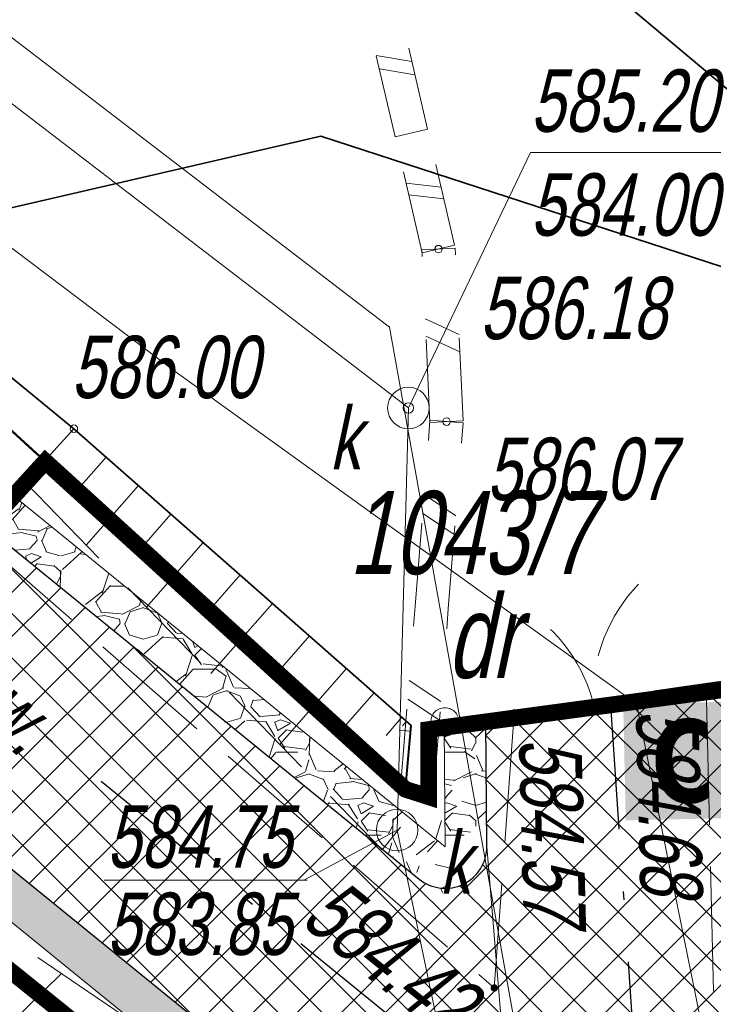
# Model space of a CAD drawing. Header units: metres. Extents: x 7403618 to 7449367, y 5479833 to 5516047.
# Tile 22 of 72: x 7448962.52 to 7448970.87, y 5479930.42 to 5479942.27. Entities that reach past the tile are written whole.
import ezdxf
from ezdxf.enums import TextEntityAlignment as Align

# ---------------------------------------------------------------- set-up
doc = ezdxf.new("R2010")
doc.units = ezdxf.units.M
doc.header["$MEASUREMENT"] = 0
for name, pattern in [('0.5_0.5', [1, 0.5, -0.5]), ('1_OTDN_A', [2, 1, -1]), ('1_OTOB', [2, 1, -1]), ('1_OTOO', [0]), ('3_SUEP_A', [0]), ('3_SUKP', [0]), ('3_SUWP', [0]), ('414-500', [1, 0.5, -0.5]), ('BUBZ01-500', [1.75, 1.25, -0.5]), ('DASHDOT', [1, 0.5, -0.25, 0, -0.25]), ('GUK', [2, 1.5, -0.5]), ('KTJZ01-500', [2, 1.5, -0.5])]:
    doc.linetypes.add(name, pattern=pattern)
doc.layers.get('0').update_dxf_attribs({"linetype": 'CONTINUOUS', "lineweight": 9})
doc.layers.get('Defpoints').update_dxf_attribs({"linetype": 'CONTINUOUS'})
for name, color, linetype, lineweight in [('0_kraw_najazd', 212, 'CONTINUOUS', 30), ('0_kraw_wysoki', 152, 'CONTINUOUS', 30), ('BUBZ01', 7, 'CONTINUOUS', 15), ('BUBZ01_1', 7, 'CONTINUOUS', 15), ('E_Dzialki', 114, 'CONTINUOUS', 35), ('E_Kontury', 3, 'GUK', 18), ('E_Numery_dzialek', 114, 'CONTINUOUS', 15), ('E_Numery_konturow', 3, 'CONTINUOUS', 15), ('kilometraż', 251, 'CONTINUOUS', 9), ('KTJZ01', 7, 'CONTINUOUS', 15), ('KTOK05_01', 7, 'CONTINUOUS', 15), ('mdcp', 253, 'CONTINUOUS', 5), ('OSIE', 30, 'DASHDOT', 30), ('OTD_L_12', 7, '1_OTDN_A', 18), ('OTO_L_0', 7, '1_OTOO', 35), ('OTO_L_1', 7, '1_OTOB', 18), ('OTR_T_0', 21, 'CONTINUOUS', 13), ('RTPW02', 7, 'CONTINUOUS', 15), ('SUEP_L_0', 1, '3_SUEP_A', 18), ('SUK_E_T_4', 34, 'CONTINUOUS', 0), ('SUK_T_3', 34, 'CONTINUOUS', 18), ('SUKP_L_0', 34, '3_SUKP', 18), ('SUKR_T_0', 34, 'CONTINUOUS', 18), ('SUUS15_05_K', 7, 'CONTINUOUS', 15), ('SUWP_L_0', 5, '3_SUWP', 18), ('wodociag_proj', 150, 'CONTINUOUS', 25), ('Wymiary', 5, 'CONTINUOUS', 13)]:
    doc.layers.add(name, color=color, linetype=linetype, lineweight=lineweight)
doc.layers.add('Zakres', color=7, linetype='414-500', true_color=0x3a9db6)
doc.styles.get("Standard").update_dxf_attribs({"font": 'verdana.ttf', "width": 0.75})
doc.styles.add('Style-WORKING_1250 I 0.20944', font='WORKING_1250.shx', dxfattribs={"oblique": 12})
doc.dimstyles.new('RZUT', dxfattribs={"dimscale": 0.35, "dimtxt": 2.5, "dimasz": 2.5, "dimexe": 1.25, "dimexo": 0.625, "dimgap": 1, "dimtad": 1, "dimzin": 1, "dimtxsty": 'Standard', "dimblk": 'OBLIQUE', "dimcen": 2.5, "dimadec": 0, "dimazin": 0, "dimtfac": 1, "dimtmove": 0, "dimatfit": 3, "dimfxl": 1, "dimtfill": 2, "dimtfillclr": 256, "dimarcsym": 0})
pattern_1 = [(45, (0, 0), (-0.2651650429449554, 0.2651650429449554), []), (135, (0, 0), (-0.2651650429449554, -0.2651650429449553), [])]

# ---------------------------------------------------------------- blocks, each defined once
blk = doc.blocks.new('1_OTRS_1')
at = {"layer": 'OTR_T_0', "color": 7, "linetype": 'Continuous', "lineweight": 13}
blk.add_circle((0, 0), 0.45, dxfattribs=at)
blk = doc.blocks.new('4_SUKS_1')
at = {"layer": 'SUK_T_3', "linetype": 'Continuous', "lineweight": 13}
blk.add_circle((0, 0), 2.5, dxfattribs=at)
blk = doc.blocks.new('4_SUPS_1')
at = {"layer": 'SUKR_T_0', "linetype": 'Continuous', "lineweight": 13}
blk.add_circle((1.490116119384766e-08, 0), 0.625, dxfattribs=at)
blk = doc.blocks.new('SUUS15_05_K')
at = {"color": 0, "linetype": 'ByBlock', "lineweight": -2}
blk.add_circle((0, 0), 0.25, dxfattribs=at)
blk = doc.blocks.new('RTPW02_1')
at = {"linetype": 'ByBlock', "lineweight": -2}
h = blk.add_hatch(color=0, dxfattribs=at)
edge = h.paths.add_edge_path()
edge.add_arc((0, 0), 0.045, 0, 360)
blk = doc.blocks.new('MDCP_borek')
at = {"layer": 'BUBZ01', "color": 252, "linetype": 'BUBZ01-500', "lineweight": 13, "true_color": 0x939598, "flags": 128}
blk.add_lwpolyline([(31.18273959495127, -47.13313309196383), (35.46273959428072, -51.54313309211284), (36.04273959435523, -50.82313309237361)], dxfattribs=at)
blk.add_lwpolyline([(31.18273959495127, -47.13313309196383), (35.46273959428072, -51.54313309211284), (36.04273959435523, -50.82313309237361)], dxfattribs=at)
at = {"layer": 'BUBZ01_1', "color": 252, "linetype": 'Continuous', "lineweight": 13, "true_color": 0x939598}
for p, q in [((31.84012479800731, -47.15788920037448), (32.1411505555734, -46.81546186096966)), ((31.84012479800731, -47.15788920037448), (32.1411505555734, -46.81546186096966)), ((31.90133630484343, -47.87355633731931), (32.5305615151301, -47.15779062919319)), ((31.90133630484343, -47.87355633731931), (32.5305615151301, -47.15779062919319)), ((32.59177302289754, -47.87345776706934), (32.91997247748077, -47.50011939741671)), ((32.59177302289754, -47.87345776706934), (32.91997247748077, -47.50011939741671)), ((32.62581083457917, -48.6200359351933), (33.30938343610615, -47.84244816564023)), ((32.62581083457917, -48.6200359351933), (33.30938343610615, -47.84244816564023)), ((33.39711040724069, -48.64013837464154), (33.75442453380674, -48.23368104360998)), ((33.39711040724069, -48.64013837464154), (33.75442453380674, -48.23368104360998)), ((33.40203354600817, -49.41983550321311), (34.14383549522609, -48.5760098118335)), ((33.40203354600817, -49.41983550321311), (34.14383549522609, -48.5760098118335)), ((34.20244779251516, -49.40681898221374), (34.58887659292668, -48.96724268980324)), ((34.20244779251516, -49.40681898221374), (34.58887659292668, -48.96724268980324)), ((34.23000443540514, -50.27295504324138), (35.03391769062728, -49.35847556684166)), ((34.23000443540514, -50.27295504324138), (35.03391769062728, -49.35847556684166)), ((34.98274981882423, -50.08979284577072), (35.36769851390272, -49.65190022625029)), ((34.98274981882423, -50.08979284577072), (35.36769851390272, -49.65190022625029)), ((35.50900500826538, -50.16427117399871), (35.70147933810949, -49.9453248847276)), ((35.50900500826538, -50.16427117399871), (35.70147933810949, -49.9453248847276)), ((35.70899089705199, -50.04896556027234), (35.75710947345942, -49.99422899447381)), ((35.70899089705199, -50.04896556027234), (35.75710947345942, -49.99422899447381)), ((35.66862470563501, -50.10061025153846), (35.80637595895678, -50.11313309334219)), ((35.66862470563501, -50.10061025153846), (35.80637595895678, -50.11313309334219)), ((31.60326370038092, -53.03070354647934), (30.9790911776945, -53.64017999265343)), ((31.60326370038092, -53.03070354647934), (30.9790911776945, -53.64017999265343))]:
    blk.add_line(p, q, dxfattribs=at)
at = {"layer": 'E_Dzialki', "lineweight": 35}
for p, q in [((43.822739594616, -45.9131330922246), (31.17942035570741, -35.31280947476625)), ((43.822739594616, -45.9131330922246), (31.17942035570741, -35.31280947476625)), ((29.23273959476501, -44.22313309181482), (34.7227395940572, -42.95313309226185)), ((29.23273959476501, -44.22313309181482), (34.7227395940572, -42.95313309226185)), ((34.7227395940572, -42.95313309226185), (43.822739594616, -45.9131330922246)), ((34.7227395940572, -42.95313309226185), (43.822739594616, -45.9131330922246)), ((28.66273959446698, -44.36313309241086), (35.74273959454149, -50.82313309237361)), ((28.66273959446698, -44.36313309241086), (35.74273959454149, -50.82313309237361)), ((36.02273959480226, -50.09313309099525), (40.17273959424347, -49.53313309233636)), ((36.02273959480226, -50.09313309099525), (40.17273959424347, -49.53313309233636)), ((36.02273959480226, -50.90313309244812), (36.02273959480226, -50.09313309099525)), ((36.02273959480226, -50.90313309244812), (36.02273959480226, -50.09313309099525)), ((35.74273959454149, -50.82313309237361), (36.02273959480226, -50.90313309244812)), ((35.74273959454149, -50.82313309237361), (36.02273959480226, -50.90313309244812))]:
    blk.add_line(p, q, dxfattribs=at)
at = {"layer": 'E_Kontury', "lineweight": 13}
for p, q in [((29.23273959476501, -44.22313309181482), (34.7227395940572, -42.95313309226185)), ((29.23273959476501, -44.22313309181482), (34.7227395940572, -42.95313309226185)), ((34.7227395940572, -42.95313309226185), (43.822739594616, -45.9131330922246)), ((34.7227395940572, -42.95313309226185), (43.822739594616, -45.9131330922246))]:
    blk.add_line(p, q, dxfattribs=at)
at = {"layer": 'KTJZ01', "color": 252, "linetype": 'KTJZ01-500', "lineweight": 13, "true_color": 0x939598, "flags": 128}
blk.add_lwpolyline([(28.00573959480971, -50.5951330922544), (33.48273959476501, -54.30313309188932), (36.77273959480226, -56.95313309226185), (36.93273959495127, -60.45313309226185), (39.62273959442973, -60.19313309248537), (39.36273959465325, -49.63313309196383), (37.05273959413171, -49.89313309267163), (36.81273959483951, -53.20313309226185), (30.57173959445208, -47.76813309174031), (28.00573959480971, -50.5951330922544)], close=True, dxfattribs=at)
blk.add_lwpolyline([(28.00573959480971, -50.5951330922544), (33.48273959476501, -54.30313309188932), (36.77273959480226, -56.95313309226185), (36.93273959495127, -60.45313309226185), (39.62273959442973, -60.19313309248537), (39.36273959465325, -49.63313309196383), (37.05273959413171, -49.89313309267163), (36.81273959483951, -53.20313309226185), (30.57173959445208, -47.76813309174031), (28.00573959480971, -50.5951330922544)], close=True, dxfattribs=at)
at = {"layer": 'KTOK05_01', "color": 252, "linetype": 'Continuous', "lineweight": 40, "true_color": 0x939598}
blk.add_line((35.74273959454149, -50.81313309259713), (35.81273959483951, -50.04313309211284), dxfattribs=at)
blk.add_line((35.74273959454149, -50.81313309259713), (35.81273959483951, -50.04313309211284), dxfattribs=at)
at = {"layer": 'OTD_L_12', "color": 7, "lineweight": 13}
for p, q in [((35.61968267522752, -42.95965976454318), (35.23897467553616, -41.3285932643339)), ((35.61968267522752, -42.95965976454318), (35.23897467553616, -41.3285932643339)), ((36.0092125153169, -42.86873941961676), (35.62850451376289, -41.23767291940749)), ((36.0092125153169, -42.86873941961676), (35.62850451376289, -41.23767291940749)), ((35.81885851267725, -42.05320616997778), (35.39125787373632, -41.98101986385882)), ((35.81885851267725, -42.05320616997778), (35.39125787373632, -41.98101986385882)), ((35.85692931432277, -42.21631282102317), (35.42932867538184, -42.1441265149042)), ((35.85692931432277, -42.21631282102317), (35.42932867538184, -42.1441265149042)), ((35.61968267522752, -42.95965976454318), (36.0092125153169, -42.86873941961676)), ((35.61968267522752, -42.95965976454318), (36.0092125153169, -42.86873941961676)), ((35.61968266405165, -42.95965972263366), (36.00921252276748, -42.86873946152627)), ((35.61968266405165, -42.95965972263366), (36.00921252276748, -42.86873946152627)), ((36.33550452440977, -44.26667296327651), (36.00921252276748, -42.86873946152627)), ((36.33550452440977, -44.26667296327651), (36.00921252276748, -42.86873946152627)), ((35.94597466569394, -44.35759322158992), (35.61968266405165, -42.95965972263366)), ((35.94597466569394, -44.35759322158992), (35.61968266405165, -42.95965972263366)), ((36.17235852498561, -43.56770621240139), (35.75019946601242, -43.51883312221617)), ((36.17235852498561, -43.56770621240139), (35.75019946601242, -43.51883312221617)), ((36.20498772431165, -43.70749956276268), (35.78282866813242, -43.65862647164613)), ((36.20498772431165, -43.70749956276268), (35.78282866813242, -43.65862647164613)), ((35.94095755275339, -44.32146780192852), (36.34052163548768, -44.30279838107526)), ((35.94095755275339, -44.32146780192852), (36.34052163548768, -44.30279838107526)), ((35.94597466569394, -44.35759322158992), (36.33550452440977, -44.26667296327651)), ((35.94597466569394, -44.35759322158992), (36.33550452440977, -44.26667296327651)), ((36.43752163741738, -46.37879838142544), (36.34052163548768, -44.30279838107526)), ((36.43752163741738, -46.37879838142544), (36.34052163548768, -44.30279838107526)), ((36.03795755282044, -46.3974678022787), (35.94095755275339, -44.32146780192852)), ((36.03795755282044, -46.3974678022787), (35.94095755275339, -44.32146780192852)), ((36.38902163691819, -45.34079838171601), (35.97975755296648, -45.15186780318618)), ((36.38902163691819, -45.34079838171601), (35.97975755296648, -45.15186780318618)), ((36.39872163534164, -45.54839838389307), (35.98945755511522, -45.35946780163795)), ((36.39872163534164, -45.54839838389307), (35.98945755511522, -45.35946780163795)), ((35.85987384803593, -48.60821771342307), (36.03837384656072, -46.37221771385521)), ((35.85987384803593, -48.60821771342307), (36.03837384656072, -46.37221771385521)), ((36.03795755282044, -46.3974678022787), (36.43752163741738, -46.37879838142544)), ((36.03795755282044, -46.3974678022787), (36.43752163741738, -46.37879838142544)), ((36.03837384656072, -46.37221771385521), (36.4371053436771, -46.40404847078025)), ((36.03837384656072, -46.37221771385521), (36.4371053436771, -46.40404847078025)), ((36.25860534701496, -48.6400484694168), (36.4371053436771, -46.40404847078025)), ((36.25860534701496, -48.6400484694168), (36.4371053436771, -46.40404847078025)), ((36.34785534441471, -47.52204847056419), (35.96697384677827, -47.26661771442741)), ((36.34785534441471, -47.52204847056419), (35.96697384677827, -47.26661771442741)), ((36.33000534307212, -47.74564847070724), (35.94912384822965, -47.49021771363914)), ((36.33000534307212, -47.74564847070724), (35.94912384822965, -47.49021771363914)), ((35.68137384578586, -50.84421771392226), (35.85987384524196, -48.60821771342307)), ((35.68137384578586, -50.84421771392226), (35.85987384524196, -48.60821771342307)), ((36.08010534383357, -50.87604847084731), (36.25860534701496, -48.6400484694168)), ((36.08010534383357, -50.87604847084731), (36.25860534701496, -48.6400484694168)), ((36.16935534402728, -49.75804847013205), (35.78847384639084, -49.50261771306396)), ((36.16935534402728, -49.75804847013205), (35.78847384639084, -49.50261771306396)), ((36.15150534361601, -49.98164846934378), (35.77062384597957, -49.72621771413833)), ((36.15150534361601, -49.98164846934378), (35.77062384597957, -49.72621771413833)), ((35.68137384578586, -50.84421771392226), (36.08010534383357, -50.87604847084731)), ((35.68137384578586, -50.84421771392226), (36.08010534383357, -50.87604847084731))]:
    blk.add_line(p, q, dxfattribs=at)
at = {"layer": 'OTO_L_0', "color": 252, "true_color": 0x939598}
for p, q in [((31.75173959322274, -46.47313309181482), (25.94133410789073, -41.73085641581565)), ((31.75173959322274, -46.47313309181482), (25.94133410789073, -41.73085641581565)), ((30.57173959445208, -47.76813309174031), (31.75173959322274, -46.47313309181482)), ((30.57173959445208, -47.76813309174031), (31.75173959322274, -46.47313309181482)), ((35.81273959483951, -50.04313309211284), (31.75173959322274, -46.47313309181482)), ((35.81273959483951, -50.04313309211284), (31.75173959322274, -46.47313309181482))]:
    blk.add_line(p, q, dxfattribs=at)
at = {"layer": 'OTO_L_1', "color": 252, "lineweight": 13, "true_color": 0x939598}
for p, q in [((38.73805184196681, -49.62944666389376), (40.02173959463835, -49.44013309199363)), ((38.73805184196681, -49.62944666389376), (40.02173959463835, -49.44013309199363)), ((37.2541024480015, -49.84829409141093), (38.73805184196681, -49.62944666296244)), ((37.2541024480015, -49.84829409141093), (38.73805184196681, -49.62944666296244)), ((36.21773959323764, -50.00113309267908), (37.50142734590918, -49.81181951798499)), ((36.21773959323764, -50.00113309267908), (37.50142734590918, -49.81181951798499))]:
    blk.add_line(p, q, dxfattribs=at)
at = {"layer": 'OTO_L_1', "color": 7, "lineweight": 13}
blk.add_circle((36.21773959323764, -50.00113309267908), 0.17, dxfattribs=at)
blk.add_circle((36.21773959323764, -50.00113309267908), 0.17, dxfattribs=at)
at = {"layer": 'OTO_L_1', "color": 252, "lineweight": 13, "true_color": 0x939598}
for centre, radius, start, end in [((39.99601686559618, -49.72334244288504), 2.000000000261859, 136.3704748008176, 180.4448470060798), ((39.99601686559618, -49.72334244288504), 2.000000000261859, 136.3704748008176, 180.4448470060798), ((36.07679758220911, -50.3013345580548), 1.999999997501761, 16.33375349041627, 60.40812578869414), ((36.07679758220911, -50.3013345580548), 1.999999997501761, 16.33375349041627, 60.40812578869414)]:
    blk.add_arc(centre, radius, start, end, dxfattribs=at)
at = {"layer": 'SUEP_L_0', "linetype": 'Continuous', "lineweight": 13}
for p, q in [((23.56273959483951, -38.69313309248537), (32.9727395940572, -45.78313309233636)), ((23.56273959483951, -38.69313309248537), (32.9727395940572, -45.78313309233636)), ((32.9727395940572, -45.78313309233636), (38.52273959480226, -49.78313309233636)), ((32.9727395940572, -45.78313309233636), (38.52273959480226, -49.78313309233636)), ((38.52273959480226, -49.78313309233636), (40.1427395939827, -57.76313309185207)), ((38.52273959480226, -49.78313309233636), (40.1427395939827, -57.76313309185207))]:
    blk.add_line(p, q, dxfattribs=at)
at = {"layer": 'SUKP_L_0', "linetype": 'Continuous', "lineweight": 13}
for p, q in [((24.84101898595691, -37.83305225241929), (35.77873959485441, -46.22413309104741)), ((24.84101898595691, -37.83305225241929), (35.77873959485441, -46.22413309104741)), ((35.77873959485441, -46.22413309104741), (35.64273959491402, -51.30313309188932)), ((35.77873959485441, -46.22413309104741), (35.64273959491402, -51.30313309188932)), ((35.64273959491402, -51.30313309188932), (38.3927395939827, -64.47313309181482)), ((35.64273959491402, -51.30313309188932), (38.3927395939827, -64.47313309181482))]:
    blk.add_line(p, q, dxfattribs=at)
at = {"layer": 'SUKR_T_0', "linetype": 'Continuous', "lineweight": 13}
for p, q in [((35.77873946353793, -46.22413437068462), (37.2469961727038, -43.15064065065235)), ((35.77873946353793, -46.22413437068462), (37.2469961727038, -43.15064065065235)), ((37.2469961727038, -43.15064065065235), (40.0426902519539, -43.15064065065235)), ((37.2469961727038, -43.15064065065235), (40.0426902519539, -43.15064065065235))]:
    blk.add_line(p, q, dxfattribs=at)
at = {"layer": 'SUUS15_05_K', "color": 36, "linetype": 'Continuous', "lineweight": 13, "flags": 128}
blk.add_lwpolyline([(35.64273959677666, -51.303133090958), (34.52058123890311, -51.90644616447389), (34.37058123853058, -51.90644616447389)], dxfattribs=at)
blk.add_lwpolyline([(35.64273959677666, -51.303133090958), (34.52058123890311, -51.90644616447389), (34.37058123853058, -51.90644616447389)], dxfattribs=at)
at = {"layer": 'SUWP_L_0', "linetype": 'Continuous', "lineweight": 13}
for p, q in [((29.69273959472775, -40.76313309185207), (35.55273959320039, -45.25313309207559)), ((29.69273959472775, -40.76313309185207), (35.55273959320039, -45.25313309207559)), ((35.55273959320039, -45.25313309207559), (37.69273959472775, -57.15313309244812)), ((35.55273959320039, -45.25313309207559), (37.69273959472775, -57.15313309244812))]:
    blk.add_line(p, q, dxfattribs=at)
at = {"layer": 'OTR_T_0', "color": 252, "linetype": 'Continuous', "lineweight": 13, "true_color": 0x939598, "xscale": 0.1, "yscale": 0.1, "zscale": 0.1}
for p in [(36.14073959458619, -44.31213309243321), (36.14073959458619, -44.31213309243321), (31.75173959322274, -46.47313309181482), (31.75173959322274, -46.47313309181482), (36.23773959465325, -46.38813309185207), (36.23773959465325, -46.38813309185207)]:
    blk.add_blockref('1_OTRS_1', p, dxfattribs=at)
at = {"layer": 'RTPW02', "color": 252, "linetype": 'Continuous', "lineweight": 13, "true_color": 0x939598}
for p in [(39.36273959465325, -49.63313309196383), (39.36273959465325, -49.63313309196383), (37.05273959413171, -49.89313309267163), (37.05273959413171, -49.89313309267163), (36.81273959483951, -53.20313309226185), (36.81273959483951, -53.20313309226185)]:
    blk.add_blockref('RTPW02_1', p, dxfattribs=at)
at = {"layer": 'SUK_T_3', "linetype": 'Continuous', "lineweight": 13, "xscale": 0.1, "yscale": 0.1, "zscale": 0.1}
blk.add_blockref('4_SUKS_1', (35.77873959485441, -46.22413309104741), dxfattribs=at)
blk.add_blockref('4_SUKS_1', (35.77873959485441, -46.22413309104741), dxfattribs=at)
at = {"layer": 'SUKR_T_0', "linetype": 'Continuous', "lineweight": 13, "xscale": 0.1, "yscale": 0.1, "zscale": 0.1}
blk.add_blockref('4_SUPS_1', (35.77873959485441, -46.22413309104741), dxfattribs=at)
blk.add_blockref('4_SUPS_1', (35.77873959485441, -46.22413309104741), dxfattribs=at)
at = {"layer": 'SUUS15_05_K', "color": 36, "linetype": 'Continuous', "lineweight": 13}
blk.add_blockref('SUUS15_05_K', (35.64273959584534, -51.303133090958), dxfattribs=at)
blk.add_blockref('SUUS15_05_K', (35.64273959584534, -51.303133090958), dxfattribs=at)
at = {"layer": 'E_Numery_dzialek', "lineweight": 35, "insert": (35.06753425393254, -48.23724345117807), "char_height": 1, "attachment_point": 7, "line_spacing_factor": 0.6}
blk.add_mtext('\\FWORKING_1250;\\Q12;\\H1x;\\W0.72;1043/7', dxfattribs=at)
blk.add_mtext('\\FWORKING_1250;\\Q12;\\H1x;\\W0.72;1043/7', dxfattribs=at)
at = {"layer": 'E_Numery_konturow', "lineweight": 13, "insert": (36.24327342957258, -49.48773729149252), "char_height": 1, "attachment_point": 7, "line_spacing_factor": 0.6}
blk.add_mtext('\\FWORKING_1250;\\Q12;\\H1x;\\W0.72;dr', dxfattribs=at)
blk.add_mtext('\\FWORKING_1250;\\Q12;\\H1x;\\W0.72;dr', dxfattribs=at)
at = {"layer": 'KTJZ01', "color": 252, "linetype": 'Continuous', "lineweight": 13, "true_color": 0x939598, "style": 'Style-WORKING_1250 I 0.20944', "oblique": 12, "width": 0.725}
blk.add_text('j.zw.', height=0.75, rotation=318.948891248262, dxfattribs=at).set_placement((30.01237988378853, -49.49002203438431))
blk.add_text('j.zw.', height=0.75, rotation=318.948891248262, dxfattribs=at).set_placement((30.01237988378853, -49.49002203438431))
at = {"layer": 'OTR_T_0', "color": 252, "lineweight": 13, "true_color": 0x939598, "char_height": 0.75, "attachment_point": 1, "line_spacing_factor": 0.6}
for s, insert in [('\\FWORKING_1250;\\Q12;\\H1x;\\W0.733333;586.18', (36.63680998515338, -44.64581465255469)), ('\\FWORKING_1250;\\Q12;\\H1x;\\W0.733333;586.18', (36.63680998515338, -44.64581465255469)), ('\\FWORKING_1250;\\Q12;\\H1x;\\W0.733333;586.00', (31.71754456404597, -45.35493332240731)), ('\\FWORKING_1250;\\Q12;\\H1x;\\W0.733333;586.00', (31.71754456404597, -45.35493332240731)), ('\\FWORKING_1250;\\Q12;\\H1x;\\W0.733333;586.07', (36.72025299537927, -46.58169232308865)), ('\\FWORKING_1250;\\Q12;\\H1x;\\W0.733333;586.07', (36.72025299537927, -46.58169232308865))]:
    blk.add_mtext(s, dxfattribs=dict(at, insert=insert))
at = {"layer": 'RTPW02', "color": 252, "linetype": 'Continuous', "lineweight": 13, "true_color": 0x939598, "style": 'Style-WORKING_1250 I 0.20944', "oblique": 12, "width": 0.725}
for s, rotation, p in [('584.68', 271.4104065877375, (38.51894337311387, -49.85933487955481)), ('584.68', 271.4104065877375, (38.51894337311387, -49.85933487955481)), ('584.57', 271.4104065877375, (37.11139829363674, -50.20285932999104)), ('584.57', 271.4104065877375, (37.11139829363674, -50.20285932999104)), ('584.42', 321.1495595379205, (34.46295346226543, -52.41644500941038)), ('584.42', 321.1495595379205, (34.46295346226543, -52.41644500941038))]:
    blk.add_text(s, height=0.75, rotation=rotation, dxfattribs=at).set_placement(p)
at = {"layer": 'SUK_E_T_4', "lineweight": 13, "insert": (34.82912333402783, -46.96134142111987), "char_height": 0.75, "attachment_point": 7, "line_spacing_factor": 0.6}
blk.add_mtext('\\FWORKING_1250;\\Q12;\\H1x;\\W0.733333;k', dxfattribs=at)
blk.add_mtext('\\FWORKING_1250;\\Q12;\\H1x;\\W0.733333;k', dxfattribs=at)
at = {"layer": 'SUKR_T_0', "lineweight": 13, "char_height": 0.75, "attachment_point": 1, "line_spacing_factor": 0.6}
for s, insert in [('\\FWORKING_1250;\\Q12;\\H1x;\\W0.733333;585.20', (37.2469961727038, -42.15064065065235)), ('\\FWORKING_1250;\\Q12;\\H1x;\\W0.733333;585.20', (37.2469961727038, -42.15064065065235)), ('\\FWORKING_1250;\\Q12;\\H1x;\\W0.733333;584.00', (37.2469961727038, -43.40064065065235)), ('\\FWORKING_1250;\\Q12;\\H1x;\\W0.733333;584.00', (37.2469961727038, -43.40064065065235))]:
    blk.add_mtext(s, dxfattribs=dict(at, insert=insert))
at = {"layer": 'SUUS15_05_K', "color": 36, "linetype": 'Continuous', "lineweight": 13, "style": 'Style-WORKING_1250 I 0.20944', "oblique": 12, "width": 0.725}
blk.add_text('%%u584.75%%U', height=0.75, dxfattribs=at).set_placement((34.37058123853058, -51.75644616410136), align=Align.RIGHT)
blk.add_text('%%u584.75%%U', height=0.75, dxfattribs=at).set_placement((34.37058123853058, -51.75644616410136), align=Align.RIGHT)
blk.add_text('k', height=0.75, dxfattribs=at).set_placement((36.15323912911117, -52.06925103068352))
blk.add_text('k', height=0.75, dxfattribs=at).set_placement((36.15323912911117, -52.06925103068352))
blk.add_text('%%o583.85%%O', height=0.75, dxfattribs=at).set_placement((34.37058123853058, -52.05644616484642), align=Align.TOP_RIGHT)
blk.add_text('%%o583.85%%O', height=0.75, dxfattribs=at).set_placement((34.37058123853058, -52.05644616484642), align=Align.TOP_RIGHT)
blk = doc.blocks.new('Dzialki_Borek')
at = {"layer": 'E_Dzialki', "lineweight": 35}
for p, q in [((-6.448957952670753, 0.421204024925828), (-19.09227719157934, 11.02152764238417)), ((-21.03895795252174, 2.11120402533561), (-15.54895795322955, 3.381204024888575)), ((-15.54895795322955, 3.381204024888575), (-6.448957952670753, 0.421204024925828)), ((-21.60895795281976, 1.971204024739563), (-14.52895795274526, -4.488795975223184)), ((-14.24895795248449, -3.758795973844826), (-10.09895795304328, -3.198795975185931)), ((-14.24895795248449, -4.568795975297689), (-14.24895795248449, -3.758795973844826)), ((-14.52895795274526, -4.488795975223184), (-14.24895795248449, -4.568795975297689))]:
    blk.add_line(p, q, dxfattribs=at)
at = {"layer": 'E_Numery_dzialek', "lineweight": 35, "insert": (-15.20416329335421, -1.902906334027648), "char_height": 1, "attachment_point": 7, "line_spacing_factor": 0.6}
blk.add_mtext('\\FWORKING_1250;\\Q12;\\H1x;\\W0.72;1043/7', dxfattribs=at)
blk = doc.blocks.new('*D191')
at = {"layer": 'Defpoints', "color": 0, "transparency": 16777216}
for p in [(7448963.940845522, 5480132.365312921), (7449040.990120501, 5479905.06945016)]:
    blk.add_point(p, dxfattribs=at)
at = {"layer": 'Wymiary', "color": 0, "lineweight": -2, "transparency": 16777216}
blk.add_line((7449036.35559829, 5479918.741320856), (7449040.540666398, 5479906.395342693), dxfattribs=at)
at = {"layer": 'Wymiary', "color": 0, "transparency": 16777216}
blk.add_solid([(7449040.761648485, 5479906.47025171), (7449040.31968431, 5479906.320433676), (7449040.990120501, 5479905.06945016)], dxfattribs=at)
at = {"layer": 'Wymiary', "color": 0, "transparency": 16777216, "insert": (7449037.823555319, 5479917.230817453), "char_height": 0.875, "attachment_point": 5, "rotation": 288.7257494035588, "bg_fill": 1, "box_fill_scale": 1.25, "bg_fill_color": 256, "bg_fill_true_color": 16448250, "bg_fill_transparency": 0}
blk.add_mtext('R240,0', dxfattribs=at)
blk = doc.blocks.new('pas_drogowy')
at = {"layer": 'E_Dzialki', "color": 242, "linetype": '0.5_0.5', "lineweight": 50, "ltscale": 3, "true_color": 0xcd2027}
for points in [[(-13.80999999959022, 4.589999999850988), (-11.50999999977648, 5.169999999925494), (-4.429999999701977, -1.290000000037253), (-11.50999999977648, 5.169999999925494)], [(-4.429999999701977, -1.290000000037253), (-4.149999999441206, -1.370000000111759), (-4.149999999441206, -0.5599999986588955), (0, 0), (-4.149999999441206, -0.5599999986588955), (-4.149999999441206, -1.370000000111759)]]:
    blk.add_lwpolyline(points, close=True, dxfattribs=at)

msp = doc.modelspace()

# ---------------------------------------------------------------- hatches: boundary and pattern name
at = {"true_color": 0xcd2027, "transparency": 33554597}
h = msp.add_hatch(dxfattribs=at)
h.set_pattern_fill('ANSI37', color=242, scale=3)
h.set_pattern_definition(pattern_1)
edge = h.paths.add_edge_path()
edge.add_arc((7448967.63972726, 5479932.318543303), 0.4999999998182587, -129.0980800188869, 0.4869068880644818, ccw=False)
edge.add_line((7448967.324402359, 5479931.930509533), (7448962.107361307, 5479936.169993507))
edge.add_line((7448962.107361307, 5479936.169993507), (7448960.081977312, 5479933.950222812))
edge.add_line((7448960.081977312, 5479933.950222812), (7448966.921501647, 5479928.392272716))
edge.add_arc((7448963.76825264, 5479924.511935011), 5.000000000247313, 5.49636421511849, 50.901920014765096, ccw=False)
edge.add_line((7448968.745264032, 5479924.990847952), (7448968.139709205, 5479932.322792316))
h.paths.add_polyline_path([(7449085.863935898, 5479937.863468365), (7449083.319260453, 5479936.179222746), (7449087.625857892, 5479931.349091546), (7449087.578700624, 5479930.526101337), (7449087.521494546, 5479929.527738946), (7449087.576032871, 5479929.566326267), (7449092.95622043, 5479932.96299839), (7449090.046513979, 5479933.140692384)])
h.paths.add_polyline_path([(7448997.249406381, 5479897.905077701), (7448996.307563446, 5479901.649673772), (7448993.392436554, 5479900.940326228), (7448994.34002895, 5479897.173283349), (7448992.95259713, 5479894.762873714), (7448999.67528713, 5479896.454292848)])
edge = h.paths.add_edge_path()
edge.add_line((7449020.615140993, 5479907.540467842), (7449017.696371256, 5479906.833126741))
edge.add_line((7449017.696371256, 5479906.833126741), (7449018.756652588, 5479903.257342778))
edge.add_line((7449018.756652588, 5479903.257342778), (7449017.484804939, 5479900.935141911))
edge.add_arc((7448717.710024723, 5481097.568465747), 1233.611053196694, 284.0640199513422, 284.3891912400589)
edge.add_line((7449024.271205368, 5479902.655718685), (7449021.63620227, 5479904.098885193))
edge.add_line((7449021.63620227, 5479904.098885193), (7449020.615140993, 5479907.540467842))
edge = h.paths.add_edge_path()
edge.add_line((7449057.779776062, 5479921.55615743), (7449054.66628427, 5479919.944588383))
edge.add_line((7449054.66628427, 5479919.944588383), (7449056.518364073, 5479915.77015431))
edge.add_line((7449056.518364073, 5479915.77015431), (7449055.527446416, 5479913.234884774))
edge.add_arc((7448963.89828941, 5480132.46280431), 237.6063616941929, 292.6831224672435, 294.4805363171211)
edge.add_line((7449062.35858776, 5479916.216757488), (7449059.712282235, 5479917.201556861))
edge.add_line((7449059.712282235, 5479917.201556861), (7449057.779776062, 5479921.55615743))
edge = h.paths.add_edge_path()
edge.add_line((7449071.350475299, 5479928.396275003), (7449068.724640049, 5479926.950945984))
edge.add_line((7449068.724640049, 5479926.950945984), (7449071.290106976, 5479922.500836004))
edge.add_line((7449071.290106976, 5479922.500836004), (7449070.684106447, 5479920.204698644))
edge.add_arc((7448951.545316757, 5480156.16603914), 264.3327550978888, 296.7895794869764, 298.23183963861)
edge.add_line((7449076.585398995, 5479923.278119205), (7449073.888183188, 5479924.000836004))
edge.add_line((7449073.888183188, 5479924.000836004), (7449071.350475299, 5479928.396275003))
edge = h.paths.add_edge_path()
edge.add_line((7448982.78081757, 5479892.203668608), (7448988.651001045, 5479893.680598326))
edge.add_line((7448988.651001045, 5479893.680598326), (7448986.223458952, 5479895.132162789))
edge.add_line((7448986.223458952, 5479895.132162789), (7448985.251988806, 5479898.984672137))
edge.add_line((7448985.251988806, 5479898.984672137), (7448982.327670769, 5479898.315249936))
edge.add_line((7448982.327670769, 5479898.315249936), (7448983.314129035, 5479894.400179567))
edge.add_line((7448983.314129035, 5479894.400179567), (7448981.91051244, 5479892.064793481))
edge.add_arc((7448981.560845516, 5479897.05255183), 5.000000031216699, 274.0101610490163, 284.1224142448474)
at = {"true_color": 0x991b1e, "transparency": 33554597}
h = msp.add_hatch(dxfattribs=at)
h.set_pattern_fill('GRAVEL', color=244)
h.set_pattern_definition([(228.012787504, (0.72, 1), (-8.000000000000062, -9.000000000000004), [0.134536, -13.3190880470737]), (184.969740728, (0.63, 0.9), (11.99999999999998, 1.000000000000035), [0.230868, -22.85592476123]), (132.510447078, (0.4, 0.88), (10.00000000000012, -10.99999999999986), [0.162788, -16.1160325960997]), (267.273689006, (0.01, 0.63), (1.000000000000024, 20.00000000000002), [0.210238, -20.813558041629]), (292.833654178, (0, 0.42), (-4.999999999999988, 12.00000000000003), [0.206155, -20.4093731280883]), (357.273689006, (0.08, 0.23), (-20.00000000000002, 1.000000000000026), [0.210238, -20.813558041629]), (37.6942404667, (0.29, 0.22), (-13, -9.999999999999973), [0.278029, -27.524848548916]), (72.2553283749, (0.51, 0.39), (7.000000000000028, 22), [0.2624879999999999, -25.98632149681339]), (121.429565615, (0.59, 0.64), (-8.00000000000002, 12.99999999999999), [0.21095, -20.884073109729]), (175.236358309, (0.48, 0.82), (10.99999999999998, -1.000000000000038), [0.240832, -11.8007625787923]), (222.397437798, (0.24, 0.84), (-11.99999999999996, -10.99999999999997), [0.311448, -30.8333750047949]), (138.814074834, (1, 0.62), (-7.000000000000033, 6), [0.106301, -10.5238448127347]), (171.46923439, (0.92, 0.69), (13, -1.999999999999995), [0.202237, -20.021511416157]), (225, (0.72, 0.72), (-1.110223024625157e-16, -0.9999999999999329), [0.141421, -1.2727925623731]), (203.198590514, (0.65, 0.84), (4.999999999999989, 1.999999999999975), [0.076158, -7.5396151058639]), (291.801409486, (0.58, 0.81), (-0.9999999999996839, 3.000000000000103), [0.107703, -5.2774618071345]), (30.96375653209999, (0.62, 0.71), (3.000000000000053, 1.99999999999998), [0.174929, -5.656022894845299]), (161.565051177, (0.77, 0.8), (2.000000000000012, -0.9999999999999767), [0.126491, -3.035786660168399]), (16.389540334, (0, 0.81), (9.999999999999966, 3.000000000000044), [0.1772, -17.5428451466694]), (70.3461759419, (0.17, 0.86), (-4.00000000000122, -11.0000000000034), [0.148661, -14.717407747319]), (293.198590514, (0.77, 1), (-1.99999999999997, 4.999999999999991), [0.152315, -7.4634581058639]), (343.610459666, (0.83, 0.86), (-9.999999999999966, 3.000000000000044), [0.1772, -17.54284514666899]), (339.44395478, (0, 0.19), (-5.000000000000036, 2.000000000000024), [0.17088, -8.373123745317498]), (294.775140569, (0.16, 0.13), (-5.000000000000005, 11), [0.143178, -14.174643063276]), (66.8014094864, (0.78, 0), (1.999999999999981, 4.99999999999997), [0.152315, -7.4634581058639]), (17.3540246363, (0.84, 0.14), (-12.99999999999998, -3.999999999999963), [0.167631, -16.59542361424]), (69.44395478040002, (0.29, 0), (-2.000000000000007, -4.999999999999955), [0.08543999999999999, -8.458563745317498]), (101.309932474, (0.72, 0), (-0.9999999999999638, 4.000000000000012), [0.05099, -5.0480295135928]), (165.963756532, (0.71, 0.05), (2.999999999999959, -1.000000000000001), [0.206155, -3.9169506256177]), (186.009005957, (0.51, 0.1), (10.00000000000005, 0.9999999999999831), [0.19105, -18.9139231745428]), (303.690067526, (0.62, 0.62), (-0.9999999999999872, 1.999999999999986), [0.144222, -3.461329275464]), (353.157226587, (0.7, 0.5), (17.00000000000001, -2.000000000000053), [0.251794, -24.9275626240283]), (60.9453959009, (0.95, 0.47), (-3.999999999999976, -6.999999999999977), [0.102956, -10.192674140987]), (90, (1, 0.56), (-0.9999999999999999, 1), [0.06, -0.94]), (120.256437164, (0.49, 0.13), (4.000000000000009, -7.000000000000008), [0.138924, -13.7535199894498]), (48.01278750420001, (0.42, 0.25), (8, 8.999999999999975), [0.269072, -13.1845520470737]), (0, (0.6, 0.45), (1, 1), [0.26, -0.74]), (325.3048464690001, (0.86, 0.45), (10.00000000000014, -6.999999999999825), [0.158114, -15.653274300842]), (254.054604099, (0.99, 0.36), (-1.000000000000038, -4.000000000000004), [0.145602, -7.1345078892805]), (207.645975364, (0.95, 0.22), (-18.99999999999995, -10.00000000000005), [0.237065, -23.4694741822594]), (175.42607874, (0.74, 0.11), (-12.99999999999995, 1.000000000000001), [0.250799, -24.8290734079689])])
h.paths.add_polyline_path([(7448968.139709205, 5479932.322792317), (7448968.126962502, 5479933.822698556), (7448967.627517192, 5479933.755303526), (7448967.63972726, 5479932.318543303), (7448962.436141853, 5479936.54709292), (7448962.099559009, 5479936.176333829), (7448967.324402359, 5479931.930509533, 0.6345274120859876)])
h = msp.add_hatch(dxfattribs=at)
h.set_pattern_fill('GRAVEL', color=244, scale=0.6)
h.set_pattern_definition([(228.012787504, (0.432, 0.6), (-4.800000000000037, -5.400000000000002), [0.08072159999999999, -7.991452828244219]), (184.969740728, (0.378, 0.54), (7.199999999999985, 0.6000000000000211), [0.1385208, -13.713554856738]), (132.510447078, (0.24, 0.528), (6.00000000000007, -6.599999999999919), [0.0976728, -9.66961955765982]), (267.273689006, (0.006, 0.378), (0.6000000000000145, 12.00000000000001), [0.1261428, -12.4881348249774]), (292.833654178, (0, 0.252), (-2.999999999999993, 7.200000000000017), [0.123693, -12.24562387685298]), (357.273689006, (0.048, 0.138), (-12.00000000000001, 0.6000000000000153), [0.1261428, -12.4881348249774]), (37.6942404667, (0.174, 0.132), (-7.799999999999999, -5.999999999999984), [0.1668174, -16.5149091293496]), (72.2553283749, (0.306, 0.234), (4.200000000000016, 13.2), [0.1574928, -15.59179289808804]), (121.429565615, (0.354, 0.384), (-4.800000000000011, 7.799999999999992), [0.12657, -12.5304438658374]), (175.236358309, (0.288, 0.4919999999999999), (6.59999999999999, -0.6000000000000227), [0.1444992, -7.08045754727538]), (222.397437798, (0.144, 0.504), (-7.199999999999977, -6.599999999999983), [0.1868688, -18.50002500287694]), (138.814074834, (0.6, 0.372), (-4.20000000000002, 3.6), [0.06378059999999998, -6.314306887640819]), (171.46923439, (0.552, 0.414), (7.799999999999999, -1.199999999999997), [0.1213422, -12.0129068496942]), (225, (0.432, 0.432), (-6.661338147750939e-17, -0.5999999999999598), [0.08485259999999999, -0.76367553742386]), (203.198590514, (0.39, 0.504), (2.999999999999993, 1.199999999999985), [0.0456948, -4.52376906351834]), (291.801409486, (0.348, 0.486), (-0.5999999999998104, 1.800000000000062), [0.0646218, -3.1664770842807]), (30.96375653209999, (0.372, 0.426), (1.800000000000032, 1.199999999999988), [0.1049574, -3.393613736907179]), (161.565051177, (0.462, 0.48), (1.200000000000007, -0.599999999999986), [0.07589459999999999, -1.821471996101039]), (16.389540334, (0, 0.486), (5.99999999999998, 1.800000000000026), [0.10632, -10.52570708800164]), (70.3461759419, (0.102, 0.516), (-2.400000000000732, -6.600000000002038), [0.08919659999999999, -8.8304446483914]), (293.198590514, (0.462, 0.6), (-1.199999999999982, 2.999999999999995), [0.091389, -4.47807486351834]), (343.610459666, (0.4979999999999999, 0.516), (-5.99999999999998, 1.800000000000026), [0.10632, -10.5257070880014]), (339.44395478, (0, 0.114), (-3.000000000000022, 1.200000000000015), [0.102528, -5.023874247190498]), (294.775140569, (0.096, 0.078), (-3.000000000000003, 6.600000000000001), [0.08590679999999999, -8.5047858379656]), (66.8014094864, (0.468, 0), (1.199999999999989, 2.999999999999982), [0.091389, -4.47807486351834]), (17.3540246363, (0.504, 0.084), (-7.799999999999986, -2.399999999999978), [0.1005786, -9.957254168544]), (69.44395478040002, (0.174, 0), (-1.200000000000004, -2.999999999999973), [0.05126399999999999, -5.075138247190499]), (101.309932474, (0.432, 0), (-0.5999999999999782, 2.400000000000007), [0.030594, -3.02881770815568]), (165.963756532, (0.426, 0.03), (1.799999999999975, -0.6000000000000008), [0.123693, -2.35017037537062]), (186.009005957, (0.306, 0.06), (6.000000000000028, 0.5999999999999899), [0.11463, -11.34835390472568]), (303.690067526, (0.372, 0.372), (-0.5999999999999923, 1.199999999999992), [0.08653319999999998, -2.0767975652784]), (353.157226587, (0.42, 0.3), (10.20000000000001, -1.200000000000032), [0.1510764, -14.95653757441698]), (60.9453959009, (0.57, 0.282), (-2.399999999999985, -4.199999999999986), [0.06177359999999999, -6.1156044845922]), (90, (0.6, 0.336), (-0.5999999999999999, 0.6), [0.036, -0.564]), (120.256437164, (0.294, 0.078), (2.400000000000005, -4.200000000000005), [0.0833544, -8.25211199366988]), (48.01278750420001, (0.252, 0.15), (4.8, 5.399999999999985), [0.1614432, -7.910731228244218]), (0, (0.36, 0.27), (0.6, 0.6), [0.156, -0.444]), (325.3048464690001, (0.516, 0.27), (6.000000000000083, -4.199999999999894), [0.09486839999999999, -9.391964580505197]), (254.054604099, (0.594, 0.216), (-0.6000000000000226, -2.400000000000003), [0.0873612, -4.2807047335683]), (207.645975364, (0.57, 0.132), (-11.39999999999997, -6.000000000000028), [0.142239, -14.08168450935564]), (175.42607874, (0.444, 0.066), (-7.799999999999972, 0.6000000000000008), [0.1504794, -14.89744404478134])])
h.paths.add_polyline_path([(7448970.299309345, 5479901.617564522), (7448969.430350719, 5479901.889052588), (7448969.577715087, 5479901.319176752), (7448970.443024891, 5479901.048828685)])
h.paths.add_polyline_path([(7448969.060630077, 5479920.446110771), (7448968.756396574, 5479924.856057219, 0.2077975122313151), (7448966.921501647, 5479928.392272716), (7448960.080061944, 5479933.951779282), (7448959.7434791, 5479933.58102019), (7448966.606176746, 5479928.004238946, -0.2077975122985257), (7448968.257582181, 5479924.821644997), (7448968.561815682, 5479920.411698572, 0.03532280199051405), (7448970.563167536, 5479906.157770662), (7448970.817905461, 5479905.122384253), (7448968.398800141, 5479905.878183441), (7448968.546164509, 5479905.308307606), (7448971.468719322, 5479904.395216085, -0.04004076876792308)])
at = {"layer": 'Wymiary', "true_color": 0xf8991e, "transparency": 33554597}
h = msp.add_hatch(dxfattribs=at)
h.set_pattern_fill('ANSI37', color=30, scale=3)
h.set_pattern_definition(pattern_1)
edge = h.paths.add_edge_path()
edge.add_line((7448972.053516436, 5479920.652584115), (7448971.122509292, 5479934.147783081))
edge.add_line((7448971.122509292, 5479934.147783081), (7448969.627403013, 5479934.025167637))
edge.add_line((7448969.627403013, 5479934.025167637), (7448968.126962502, 5479933.822698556))
edge.add_line((7448968.126962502, 5479933.822698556), (7448968.139709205, 5479932.322792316))
edge.add_line((7448968.139709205, 5479932.322792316), (7448968.745264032, 5479924.990847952))
edge.add_arc((7448963.768252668, 5479924.511935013), 4.999999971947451, 3.946469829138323, 5.4963642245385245, ccw=False)
edge.add_line((7448968.756396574, 5479924.856057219), (7448969.060630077, 5479920.446110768))
edge.add_arc((7449070.31995193, 5479927.431791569), 101.4999999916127, 183.9464698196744, 193.1182385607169)
edge.add_arc((7449070.319980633, 5479927.431798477), 101.5000295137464, 193.1182386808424, 193.7265862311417)
edge.add_line((7448971.718881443, 5479903.346964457), (7448972.863468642, 5479898.817406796))
edge.add_line((7448972.863468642, 5479898.817406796), (7448973.835431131, 5479894.970989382))
edge.add_line((7448973.835431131, 5479894.970989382), (7448976.743705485, 5479895.707155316))
edge.add_line((7448976.743705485, 5479895.707155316), (7448974.831616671, 5479903.260986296))
edge.add_arc((7449070.319951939, 5479927.431791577), 98.5000000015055, 183.9464698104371, 194.2048168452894, ccw=False)
edge = h.paths.add_edge_path()
edge.add_arc((7448992.633860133, 5479880.831194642), 11.7566831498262, 182.3649697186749, 192.9610841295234)
edge.add_line((7448981.176706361, 5479878.194297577), (7448983.160812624, 5479870.355956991))
edge.add_line((7448983.160812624, 5479870.355956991), (7448980.411505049, 5479869.587400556))
edge.add_line((7448980.411505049, 5479869.587400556), (7448978.816081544, 5479875.294606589))
edge.add_line((7448978.816081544, 5479875.294606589), (7448977.953676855, 5479878.701592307))
edge.add_line((7448977.953676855, 5479878.701592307), (7448977.517036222, 5479880.426569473))
edge.add_line((7448977.517036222, 5479880.426569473), (7448980.887190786, 5479880.346057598))
edge = h.paths.add_edge_path()
edge.add_line((7448981.176706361, 5479878.194297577), (7448981.131785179, 5479878.37176162))
edge.add_arc((7448988.887183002, 5479880.334872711), 8.00000003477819, 179.9624641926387, 194.2048167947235, ccw=False)
edge.add_arc((7448992.633550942, 5479880.832538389), 11.75668330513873, 182.4005165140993, 192.9678039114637)

# ---------------------------------------------------------------- linework, layer by layer
msp.add_lwpolyline([(7448962.436141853, 5479936.54709292), (7448967.63972726, 5479932.318543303), (7448967.627517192, 5479933.755303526), (7448968.126962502, 5479933.822698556)])
msp.add_lwpolyline([(7448959.7434791, 5479933.58102019), (7448966.606176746, 5479928.004238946, -0.2077975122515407), (7448968.257582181, 5479924.821644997), (7448968.561815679, 5479920.411698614, 0.03532280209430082), (7448970.563167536, 5479906.157770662), (7448970.817905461, 5479905.122384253)], format="xyb")
at = {"layer": '0_kraw_najazd'}
msp.add_lwpolyline([(7448968.126962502, 5479933.822698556), (7448971.117100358, 5479934.226187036)], dxfattribs=at)
at = {"layer": '0_kraw_wysoki'}
for points in [[(7448962.099559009, 5479936.176333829), (7448967.32440236, 5479931.930509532, 0.6345274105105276), (7448968.139709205, 5479932.322792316), (7448968.126962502, 5479933.822698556)], [(7448960.080061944, 5479933.951779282), (7448966.921501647, 5479928.392272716, -0.2077975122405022), (7448968.756396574, 5479924.856057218), (7448969.060630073, 5479920.446110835, 0.0400407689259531), (7448971.468719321, 5479904.395216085, 0.0400407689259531)]]:
    msp.add_lwpolyline(points, format="xyb", dxfattribs=at)
at = {"layer": 'kilometraż'}
msp.add_lwpolyline([(7448969.627403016, 5479934.025167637), (7448989.733313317, 5479935.674077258)], dxfattribs=at)
at = {"layer": 'kilometraż', "ltscale": 20}
msp.add_lwpolyline([(7448969.627450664, 5479934.024337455), (7448971.120778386, 5479934.165660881), (7448984.989570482, 5479935.478155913)], dxfattribs=at)
at = {"layer": 'OSIE', "ltscale": 3}
msp.add_lwpolyline([(7448961.089657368, 5479935.064180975), (7448970.05852935, 5479927.775875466)], dxfattribs=at)
msp.add_lwpolyline([(7448969.627403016, 5479934.025167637), (7448970.557073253, 5479920.549347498, 0.04479039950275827), (7448973.377479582, 5479902.892902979), (7448977.20879373, 5479888.225561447)], format="xyb", dxfattribs=at)
at = {"layer": 'wodociag_proj', "linetype": '0.5_0.5', "ltscale": 5}
msp.add_circle((7448975.663640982, 5479907.872182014), 75, dxfattribs=at)
at = {"layer": 'Wymiary'}
msp.add_lwpolyline([(7448968.139709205, 5479932.322792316), (7448968.756396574, 5479924.856057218)], dxfattribs=at)
at = {"layer": 'Zakres', "ltscale": 3, "const_width": 0.2}
msp.add_lwpolyline([(7448968.398800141, 5479905.878183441), (7448970.817905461, 5479905.122384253), (7448969.95, 5479908.65), (7448969.100006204, 5479912.885640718), (7448968.288982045, 5479919.50603596), (7448967.847750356, 5479925.086589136), (7448967.557961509, 5479926.010557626), (7448966.935886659, 5479926.835274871), (7448965.720607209, 5479928.154806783), (7448959.423, 5479933.228), (7448962.824439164, 5479936.955893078), (7448967.16, 5479933.01), (7448967.44, 5479932.92), (7448967.44, 5479933.730000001), (7448971.580455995, 5479934.288712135), (7448972.166742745, 5479932.013383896), (7448972.929444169, 5479920.709416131), (7448973.95855968, 5479920.778852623), (7448978.290878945, 5479904.128608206), (7448979.749797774, 5479898.015624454), (7448979.96094667, 5479897.584817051), (7448982.300587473, 5479898.309050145), (7448996.350000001, 5479901.66), (7449020.656569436, 5479907.550507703)], dxfattribs=at)

# ---------------------------------------------------------------- block references
for name, p in [('Dzialki_Borek', (7448981.688957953, 5479937.488795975)), ('pas_drogowy', (7448971.59, 5479934.29))]:
    msp.add_blockref(name, p)
at = {"layer": 'mdcp'}
msp.add_blockref('MDCP_borek', (7448931.417260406, 5479983.823133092), dxfattribs=at)

# ---------------------------------------------------------------- texts
at = {"layer": 'kilometraż', "insert": (7448969.985938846, 5479933.840670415), "char_height": 0.9999999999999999, "attachment_point": 1, "rotation": 1.2466729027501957, "bg_fill": 1, "box_fill_scale": 1.2, "bg_fill_color": 2, "bg_fill_transparency": 0}
msp.add_mtext_dynamic_manual_height_columns('\\pxqc;{\\fVerdana|b1|i0|c238|p34;C}', width=0.9999999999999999, gutter_width=12.5, heights=[0], dxfattribs=at)

# ---------------------------------------------------------------- dimensions: what is measured, and where the dimension line sits
at = {"layer": 'Wymiary'}
dim = msp.add_radius_dim(center=(7448963.940845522, 5480132.365312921), mpoint=(7449040.990120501, 5479905.06945016), dimstyle='RZUT', override={"dimasz": 4, "dimdec": 1, "dimsah": 1, "dimcen": 4}, dxfattribs=at)
dim.commit()
dim.dimension.update_dxf_attribs({"geometry": '*D191', "text_midpoint": (7449036.966155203, 5479916.940173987), "dimtype": 164})

doc.saveas('drawing.dxf')
